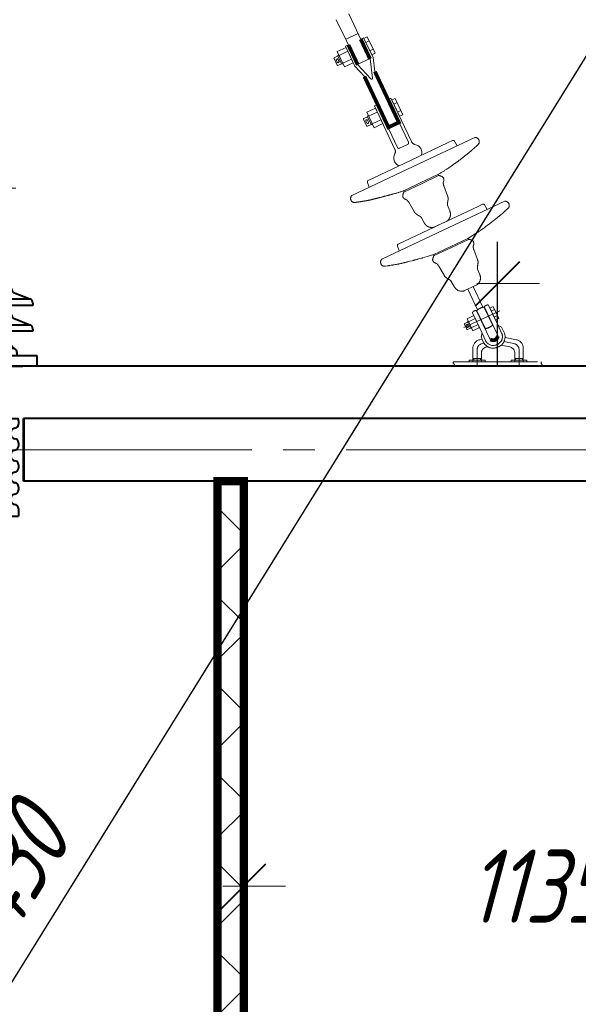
# Model space of a CAD drawing. Header units: millimetres. Extents: x 0 to 594, y 0 to 420.
# Tile 46 of 50: x 163 to 190, y 347 to 394. Entities that reach past the tile are written whole.
import ezdxf

# ---------------------------------------------------------------- set-up
doc = ezdxf.new("R2010")
doc.units = ezdxf.units.MM
for name, pattern in [('K5LT_AXLED', [17.302989, 12.802989, -1.5, 1.5, -1.5]), ('K5LT_BASIC', [0]), ('K5LT_DASHED', [6, 4, -2]), ('K5LT_THIN', [0])]:
    doc.linetypes.add(name, pattern=pattern)
doc.styles.add('KDIMTEXTSTYLE', font='GOST_AU.SHX', dxfattribs={"width": 0.96, "oblique": 15, "height": 5})
doc.dimstyles.new('KDIMSTYLE (0.03)', dxfattribs={"dimtxt": 5, "dimasz": 1, "dimexe": 2, "dimexo": 0, "dimgap": 1, "dimtad": 1, "dimlfac": 40, "dimtxsty": 'KDIMTEXTSTYLE', "dimsah": 1, "dimcen": 0, "dimdle": 1, "dimadec": 0, "dimazin": 0, "dimtfac": 0.667, "dimtmove": 0, "dimatfit": 3, "dimfxl": 1, "dimtvp": 1, "dimtfill": 1, "dimtolj": 1, "dimtzin": 0, "dimarcsym": 0})

# ---------------------------------------------------------------- blocks, each defined once
blk = doc.blocks.new('KDIMARROW_01')
blk.add_hatch(color=0).paths.add_polyline_path([(0, 0), (-5, 0.658), (-4.5, 0), (-5, -0.658)])
at = {"color": 0, "linetype": 'K5LT_THIN', "lineweight": 18}
for p, q in [((-4.5, 0), (-5, 0.658)), ((-5, 0.658), (0, 0)), ((0, 0), (-5, -0.658)), ((-5, -0.658), (-4.5, 0)), ((0, 0), (-1, 0))]:
    blk.add_line(p, q, dxfattribs=at)
blk = doc.blocks.new('KDIMARROW_03')
at = {"color": 0, "linetype": 'K5LT_BASIC', "lineweight": 40}
blk.add_line((-1.061, -1.061), (1.061, 1.061), dxfattribs=at)
at = {"color": 0, "linetype": 'K5LT_THIN', "lineweight": 18}
for q in [(-1, 0), (2, 0)]:
    blk.add_line((0, 0), q, dxfattribs=at)
blk = doc.blocks.new('U305')
at = {"color": 5, "linetype": 'K5LT_BASIC', "lineweight": 40, "true_color": 0x0000ff}
for p, q in [((162.05, 384.597), (159.55, 384.597)), ((159.55, 381.522), (159.55, 384.597)), ((162.05, 381.522), (162.05, 384.597)), ((159.142, 381.385), (158.987, 381.006)), ((162.458, 381.385), (159.142, 381.385)), ((162.253, 381.522), (159.347, 381.522)), ((159.55, 381.522), (162.05, 381.522)), ((162.458, 381.385), (162.612, 381.006)), ((158.905, 380.906), (158.126, 380.595)), ((162.695, 380.906), (163.473, 380.595)), ((158.126, 380.595), (163.473, 380.595)), ((157.987, 380.39), (157.987, 380.284)), ((163.612, 380.284), (157.987, 380.284)), ((159.142, 380.147), (158.987, 379.768)), ((162.458, 380.147), (159.142, 380.147)), ((162.253, 380.284), (159.347, 380.284)), ((162.253, 380.284), (159.347, 380.284)), ((162.458, 380.147), (162.612, 379.768)), ((163.612, 380.39), (163.612, 380.284)), ((158.905, 379.668), (158.126, 379.357)), ((162.695, 379.668), (163.473, 379.357)), ((157.987, 379.151), (157.987, 379.046)), ((163.612, 379.046), (157.987, 379.046)), ((158.126, 379.357), (163.473, 379.357)), ((162.253, 379.046), (159.347, 379.046)), ((163.612, 379.151), (163.612, 379.046)), ((159.257, 378.643), (158.883, 378.232)), ((159.412, 378.908), (159.257, 378.643)), ((162.188, 378.908), (162.343, 378.643)), ((162.343, 378.643), (162.717, 378.232)), ((162.717, 378.232), (158.883, 378.232)), ((157.8, 377.886), (163.8, 377.886)), ((157.8, 377.386), (157.8, 377.886)), ((158.747, 378.026), (158.747, 377.895)), ((162.853, 378.026), (162.853, 377.895)), ((163.8, 377.886), (163.8, 377.386)), ((163.8, 377.386), (157.8, 377.386)), ((158.46, 377.386), (163.14, 377.386)), ((158.662, 374.767), (158.662, 374.617)), ((158.701, 374.886), (162.898, 374.886)), ((162.937, 374.767), (162.937, 374.617)), ((163.174, 371.886), (163.174, 374.887)), ((163.174, 371.886), (163.174, 374.887)), ((163.174, 371.886), (163.174, 374.887)), ((163.174, 371.886), (163.174, 374.887)), ((163.174, 371.886), (163.174, 374.887)), ((163.178, 374.887), (163.178, 372.138)), ((159.172, 374.417), (162.427, 374.417)), ((159.037, 374.217), (159.037, 374.117)), ((162.427, 373.917), (159.172, 373.917)), ((162.562, 374.217), (162.562, 374.117)), ((158.662, 373.717), (158.662, 373.567)), ((159.172, 373.367), (162.427, 373.367)), ((162.937, 373.717), (162.937, 373.567)), ((159.037, 373.167), (159.037, 373.067)), ((162.562, 373.167), (162.562, 373.067)), ((158.662, 372.667), (158.662, 372.517)), ((162.427, 372.867), (159.172, 372.867)), ((162.937, 372.667), (162.937, 372.517)), ((159.037, 372.117), (159.037, 372.017)), ((159.172, 372.317), (162.427, 372.317)), ((162.562, 372.117), (162.562, 372.017)), ((163.178, 372.138), (163.178, 371.888)), ((158.662, 371.617), (158.662, 371.467)), ((162.427, 371.817), (159.172, 371.817)), ((162.937, 371.617), (162.937, 371.467)), ((159.037, 371.067), (159.037, 370.967)), ((159.172, 371.267), (162.427, 371.267)), ((162.562, 371.067), (162.562, 370.967)), ((158.662, 370.567), (158.662, 370.211)), ((162.427, 370.767), (159.172, 370.767)), ((162.937, 370.567), (162.937, 370.211)), ((158.662, 370.211), (162.937, 370.211)), ((159.347, 370.211), (162.253, 370.211)), ((159.55, 367.136), (162.05, 367.136))]:
    blk.add_line(p, q, dxfattribs=at)
for centre, radius, start, end in [((159.347, 381.301), 0.221, 90, 157.7479), ((162.253, 381.301), 0.221, 22.2521, 90), ((158.782, 381.09), 0.221, 303.6771, 337.7479), ((162.817, 381.09), 0.221, 202.2521, 236.3229), ((158.208, 380.39), 0.221, 111.7629, 180), ((163.391, 380.39), 0.221, 0, 68.2371), ((159.347, 380.063), 0.221, 90, 157.7479), ((162.253, 380.063), 0.221, 22.2521, 90), ((158.782, 379.852), 0.221, 303.6771, 337.7479), ((162.817, 379.852), 0.221, 202.2521, 236.3229), ((158.208, 379.151), 0.221, 111.7629, 180), ((159.616, 378.825), 0.221, 90, 157.7479), ((161.983, 378.825), 0.221, 22.2521, 90), ((163.391, 379.151), 0.221, 0, 68.2371), ((158.968, 378.026), 0.221, 111.7629, 180), ((162.632, 378.026), 0.221, 0, 68.2371), ((158.862, 374.767), 0.2, 143.5243, 180), ((162.737, 374.767), 0.2, 0, 36.4757), ((158.862, 374.617), 0.2, 180, 270), ((158.834, 374.215), 0.203, 0.3957, 81.9762), ((162.766, 374.215), 0.203, 98.0238, 179.6043), ((162.737, 374.617), 0.2, 270, 0), ((158.862, 373.717), 0.2, 90, 180), ((158.834, 374.118), 0.203, 278.0238, 359.6043), ((162.766, 374.118), 0.203, 180.3957, 261.9762), ((162.737, 373.717), 0.2, 0, 90), ((158.862, 373.567), 0.2, 180, 270), ((158.834, 373.165), 0.203, 0.3957, 81.9762), ((162.766, 373.165), 0.203, 98.0238, 179.6043), ((162.737, 373.567), 0.2, 270, 0), ((158.834, 373.068), 0.203, 278.0238, 359.6043), ((162.766, 373.068), 0.203, 180.3957, 261.9762), ((158.862, 372.667), 0.2, 90, 180), ((158.862, 372.517), 0.2, 180, 270), ((162.737, 372.667), 0.2, 0, 90), ((162.737, 372.517), 0.2, 270, 0), ((158.834, 372.115), 0.203, 0.3957, 81.9762), ((158.834, 372.018), 0.203, 278.0238, 359.6043), ((162.766, 372.115), 0.203, 98.0238, 179.6043), ((162.766, 372.018), 0.203, 180.3957, 261.9762), ((158.862, 371.617), 0.2, 90, 180), ((158.862, 371.467), 0.2, 180, 270), ((162.737, 371.617), 0.2, 0, 90), ((162.737, 371.467), 0.2, 270, 0), ((158.834, 371.065), 0.203, 0.3957, 81.9762), ((162.766, 371.065), 0.203, 98.0238, 179.6043), ((158.862, 370.567), 0.2, 90, 180), ((158.834, 370.968), 0.203, 278.0238, 359.6043), ((162.766, 370.968), 0.203, 180.3957, 261.9762), ((162.737, 370.567), 0.2, 0, 90)]:
    blk.add_arc(centre, radius, start, end, dxfattribs=at)
blk = doc.blocks.new('U328')
at = {"color": 7, "linetype": 'K5LT_DASHED', "lineweight": 18}
for p, q in [((186.144, 385.259), (183.207, 383.874)), ((185.086, 385.11), (184.877, 385.012)), ((184.877, 385.012), (183.072, 384.161)), ((185.184, 385.078), (185.308, 384.864)), ((185.956, 384.611), (185.979, 384.631)), ((185.979, 384.631), (186.013, 384.661)), ((186.013, 384.661), (186.024, 384.671)), ((186.024, 384.671), (186.027, 384.673)), ((186.027, 384.673), (186.033, 384.678)), ((186.033, 384.678), (186.045, 384.689)), ((186.045, 384.689), (186.064, 384.706)), ((186.064, 384.706), (186.097, 384.734)), ((186.097, 384.734), (186.156, 384.785)), ((186.156, 384.785), (186.163, 384.791)), ((186.163, 384.791), (186.166, 384.793)), ((186.166, 384.793), (186.171, 384.798)), ((186.171, 384.798), (186.178, 384.804)), ((186.178, 384.804), (186.192, 384.816)), ((186.192, 384.816), (186.217, 384.839)), ((186.217, 384.839), (186.275, 384.895)), ((186.275, 384.895), (186.322, 384.94)), ((181.058, 383.211), (183.072, 384.161)), ((185.308, 384.097), (185.413, 384.176)), ((185.413, 384.176), (185.501, 384.243)), ((185.501, 384.243), (185.506, 384.247)), ((185.506, 384.247), (185.516, 384.255)), ((185.516, 384.255), (185.535, 384.27)), ((185.535, 384.27), (185.575, 384.301)), ((185.575, 384.301), (185.656, 384.365)), ((185.656, 384.365), (185.69, 384.392)), ((185.69, 384.392), (185.694, 384.395)), ((185.694, 384.395), (185.701, 384.401)), ((185.701, 384.401), (185.716, 384.412)), ((185.716, 384.412), (185.733, 384.425)), ((185.733, 384.425), (185.744, 384.434)), ((185.744, 384.434), (185.754, 384.443)), ((185.754, 384.443), (185.768, 384.453)), ((185.768, 384.453), (185.786, 384.468)), ((185.786, 384.468), (185.811, 384.489)), ((185.811, 384.489), (185.849, 384.52)), ((185.849, 384.52), (185.856, 384.526)), ((185.856, 384.526), (185.86, 384.529)), ((185.86, 384.529), (185.866, 384.535)), ((185.866, 384.535), (185.88, 384.546)), ((185.88, 384.546), (185.901, 384.564)), ((185.901, 384.564), (185.913, 384.574)), ((185.913, 384.574), (185.922, 384.581)), ((185.922, 384.581), (185.93, 384.589)), ((185.93, 384.589), (185.941, 384.598)), ((185.941, 384.598), (185.956, 384.611)), ((180.27, 382.489), (183.207, 383.874)), ((184.385, 383.485), (184.736, 383.702)), ((184.736, 383.702), (184.865, 383.786)), ((184.865, 383.786), (184.873, 383.792)), ((184.873, 383.792), (184.889, 383.802)), ((184.889, 383.802), (184.92, 383.824)), ((184.92, 383.824), (184.982, 383.866)), ((184.982, 383.866), (185.039, 383.905)), ((185.039, 383.905), (185.075, 383.929)), ((185.075, 383.929), (185.106, 383.951)), ((185.106, 383.951), (185.141, 383.976)), ((185.141, 383.976), (185.189, 384.01)), ((185.189, 384.01), (185.212, 384.027)), ((185.212, 384.027), (185.219, 384.032)), ((185.219, 384.032), (185.231, 384.041)), ((185.231, 384.041), (185.257, 384.06)), ((185.257, 384.06), (185.308, 384.097)), ((184.383, 383.484), (183.571, 383.102)), ((184.408, 383.435), (183.595, 383.051)), ((184.409, 383.435), (184.408, 383.435)), ((184.41, 383.435), (184.409, 383.435)), ((184.412, 383.436), (184.41, 383.435)), ((184.416, 383.436), (184.412, 383.436)), ((184.425, 383.437), (184.416, 383.436)), ((184.434, 383.438), (184.425, 383.437)), ((184.438, 383.438), (184.434, 383.438)), ((184.44, 383.438), (184.438, 383.438)), ((184.441, 383.438), (184.44, 383.438)), ((184.458, 383.437), (184.441, 383.438)), ((184.475, 383.433), (184.458, 383.437)), ((184.486, 383.429), (184.475, 383.433)), ((184.493, 383.426), (184.486, 383.429)), ((184.498, 383.424), (184.493, 383.426)), ((184.501, 383.423), (184.498, 383.424)), ((184.504, 383.422), (184.501, 383.423)), ((184.506, 383.421), (184.504, 383.422)), ((184.509, 383.42), (184.506, 383.421)), ((184.511, 383.419), (184.509, 383.42)), ((184.517, 383.417), (184.511, 383.419)), ((184.523, 383.414), (184.517, 383.417)), ((184.529, 383.412), (184.523, 383.414)), ((184.536, 383.409), (184.529, 383.412)), ((184.546, 383.405), (184.536, 383.409)), ((184.566, 383.397), (184.546, 383.405)), ((184.577, 383.391), (184.566, 383.397)), ((184.582, 383.389), (184.577, 383.391)), ((184.585, 383.387), (184.582, 383.389)), ((184.586, 383.387), (184.585, 383.387)), ((184.59, 383.385), (184.586, 383.387)), ((184.608, 383.373), (184.59, 383.385)), ((184.624, 383.361), (184.608, 383.373)), ((184.631, 383.353), (184.624, 383.361)), ((184.634, 383.349), (184.631, 383.353)), ((184.636, 383.347), (184.634, 383.349)), ((184.637, 383.346), (184.636, 383.347)), ((184.645, 383.333), (184.637, 383.346)), ((184.65, 383.32), (184.645, 383.333)), ((184.653, 383.312), (184.65, 383.32)), ((184.655, 383.306), (184.653, 383.312)), ((184.656, 383.302), (184.655, 383.306)), ((184.657, 383.299), (184.656, 383.302)), ((184.658, 383.296), (184.657, 383.299)), ((184.659, 383.295), (184.658, 383.296)), ((184.659, 383.292), (184.659, 383.295)), ((184.66, 383.29), (184.659, 383.292)), ((184.66, 383.289), (184.66, 383.29)), ((184.661, 383.288), (184.66, 383.289)), ((184.661, 383.286), (184.661, 383.288)), ((184.662, 383.284), (184.661, 383.286)), ((184.662, 383.282), (184.662, 383.284)), ((184.663, 383.279), (184.662, 383.282)), ((184.665, 383.274), (184.663, 383.279)), ((184.668, 383.264), (184.665, 383.274)), ((184.669, 383.258), (184.668, 383.264)), ((184.67, 383.255), (184.669, 383.258)), ((184.67, 383.253), (184.67, 383.255)), ((184.67, 383.252), (184.67, 383.253)), ((184.672, 383.236), (184.67, 383.252)), ((184.67, 383.213), (184.671, 383.221)), ((184.671, 383.221), (184.672, 383.236)), ((181.021, 383.115), (181.107, 382.883)), ((182.758, 382.718), (183.571, 383.102)), ((182.782, 382.668), (183.595, 383.051)), ((184.641, 383.108), (184.642, 383.109)), ((184.641, 383.076), (184.641, 383.108)), ((184.643, 383.05), (184.641, 383.076)), ((184.642, 383.112), (184.643, 383.117)), ((184.642, 383.109), (184.642, 383.112)), ((184.643, 383.117), (184.645, 383.128)), ((184.644, 383.037), (184.643, 383.05)), ((184.645, 383.031), (184.644, 383.037)), ((184.645, 383.128), (184.65, 383.15)), ((184.646, 383.028), (184.645, 383.031)), ((184.646, 383.026), (184.646, 383.028)), ((184.65, 383.007), (184.646, 383.026)), ((184.65, 383.15), (184.654, 383.163)), ((184.655, 382.987), (184.65, 383.007)), ((184.654, 383.163), (184.655, 383.164)), ((184.655, 383.166), (184.657, 383.17)), ((184.655, 383.164), (184.655, 383.166)), ((184.658, 382.975), (184.655, 382.987)), ((184.657, 383.17), (184.658, 383.173)), ((184.658, 383.173), (184.659, 383.175)), ((184.664, 382.951), (184.658, 382.975)), ((184.659, 383.177), (184.66, 383.178)), ((184.659, 383.175), (184.659, 383.177)), ((184.66, 383.178), (184.661, 383.18)), ((184.661, 383.18), (184.662, 383.183)), ((184.662, 383.183), (184.663, 383.187)), ((184.663, 383.187), (184.665, 383.193)), ((184.844, 382.471), (184.664, 382.951)), ((184.665, 383.193), (184.668, 383.202)), ((184.668, 383.202), (184.669, 383.207)), ((184.669, 383.208), (184.67, 383.21)), ((184.669, 383.207), (184.669, 383.208)), ((184.67, 383.21), (184.67, 383.213)), ((181.165, 382.279), (181.124, 382.27)), ((181.199, 382.287), (181.165, 382.279)), ((181.217, 382.291), (181.199, 382.287)), ((181.226, 382.293), (181.217, 382.291)), ((181.231, 382.294), (181.226, 382.293)), ((181.26, 382.301), (181.231, 382.294)), ((181.297, 382.31), (181.26, 382.301)), ((181.323, 382.316), (181.297, 382.31)), ((181.34, 382.32), (181.323, 382.316)), ((181.352, 382.323), (181.34, 382.32)), ((181.361, 382.326), (181.352, 382.323)), ((181.369, 382.328), (181.361, 382.326)), ((181.38, 382.33), (181.369, 382.328)), ((181.399, 382.335), (181.38, 382.33)), ((181.436, 382.344), (181.399, 382.335)), ((181.462, 382.351), (181.436, 382.344)), ((181.475, 382.354), (181.462, 382.351)), ((181.482, 382.356), (181.475, 382.354)), ((181.612, 382.39), (181.482, 382.356)), ((181.721, 382.418), (181.612, 382.39)), ((181.78, 382.434), (181.721, 382.418)), ((181.81, 382.442), (181.78, 382.434)), ((181.824, 382.446), (181.81, 382.442)), ((181.831, 382.448), (181.824, 382.446)), ((181.85, 382.452), (181.831, 382.448)), ((181.894, 382.464), (181.85, 382.452)), ((181.924, 382.472), (181.894, 382.464)), ((181.944, 382.477), (181.924, 382.472)), ((181.957, 382.481), (181.944, 382.477)), ((181.966, 382.483), (181.957, 382.481)), ((181.973, 382.485), (181.966, 382.483)), ((181.982, 382.487), (181.973, 382.485)), ((181.998, 382.492), (181.982, 382.487)), ((182.029, 382.5), (181.998, 382.492)), ((182.092, 382.517), (182.029, 382.5)), ((182.162, 382.536), (182.092, 382.517)), ((182.198, 382.545), (182.162, 382.536)), ((182.215, 382.55), (182.198, 382.545)), ((182.225, 382.553), (182.215, 382.55)), ((182.441, 382.614), (182.225, 382.553)), ((182.758, 382.718), (182.441, 382.614)), ((182.702, 382.475), (182.705, 382.496)), ((182.702, 382.454), (182.702, 382.475)), ((182.703, 382.444), (182.702, 382.454)), ((182.704, 382.439), (182.703, 382.444)), ((182.705, 382.437), (182.704, 382.439)), ((182.705, 382.496), (182.706, 382.5)), ((182.705, 382.435), (182.705, 382.437)), ((182.71, 382.421), (182.705, 382.435)), ((182.706, 382.501), (182.707, 382.504)), ((182.706, 382.5), (182.706, 382.501)), ((182.707, 382.504), (182.708, 382.51)), ((182.708, 382.51), (182.711, 382.522)), ((182.716, 382.409), (182.71, 382.421)), ((182.711, 382.522), (182.717, 382.543)), ((182.721, 382.401), (182.716, 382.409)), ((182.717, 382.543), (182.721, 382.553)), ((182.721, 382.553), (182.723, 382.56)), ((182.724, 382.395), (182.721, 382.401)), ((182.723, 382.56), (182.725, 382.566)), ((182.727, 382.392), (182.724, 382.395)), ((182.725, 382.566), (182.727, 382.572)), ((182.727, 382.572), (182.729, 382.579)), ((182.728, 382.39), (182.727, 382.392)), ((182.73, 382.387), (182.728, 382.39)), ((182.729, 382.58), (182.73, 382.583)), ((182.729, 382.579), (182.729, 382.58)), ((182.73, 382.583), (182.731, 382.586)), ((182.731, 382.386), (182.73, 382.387)), ((182.731, 382.586), (182.732, 382.589)), ((182.732, 382.383), (182.731, 382.386)), ((182.732, 382.589), (182.733, 382.592)), ((182.734, 382.381), (182.732, 382.383)), ((182.733, 382.592), (182.735, 382.597)), ((182.734, 382.38), (182.734, 382.381)), ((182.734, 382.381), (182.734, 382.381)), ((182.736, 382.378), (182.734, 382.38)), ((182.735, 382.597), (182.737, 382.605)), ((182.737, 382.376), (182.736, 382.378)), ((182.737, 382.605), (182.741, 382.615)), ((182.738, 382.375), (182.737, 382.376)), ((182.74, 382.372), (182.738, 382.375)), ((182.743, 382.368), (182.74, 382.372)), ((182.741, 382.615), (182.749, 382.631)), ((182.748, 382.359), (182.743, 382.368)), ((182.752, 382.354), (182.748, 382.359)), ((182.749, 382.631), (182.758, 382.645)), ((182.755, 382.351), (182.752, 382.354)), ((182.756, 382.35), (182.755, 382.351)), ((182.756, 382.349), (182.756, 382.35)), ((182.768, 382.338), (182.756, 382.349)), ((182.758, 382.645), (182.759, 382.646)), ((182.759, 382.646), (182.76, 382.647)), ((182.76, 382.647), (182.763, 382.651)), ((182.763, 382.651), (182.769, 382.657)), ((182.78, 382.329), (182.768, 382.338)), ((182.769, 382.657), (182.776, 382.663)), ((182.776, 382.663), (182.779, 382.665)), ((182.779, 382.665), (182.781, 382.667)), ((182.786, 382.325), (182.78, 382.329)), ((182.781, 382.667), (182.781, 382.668)), ((182.781, 382.668), (182.782, 382.668)), ((182.789, 382.323), (182.786, 382.325)), ((182.791, 382.322), (182.789, 382.323)), ((182.792, 382.322), (182.791, 382.322)), ((182.797, 382.319), (182.792, 382.322)), ((182.805, 382.316), (182.797, 382.319)), ((182.811, 382.313), (182.805, 382.316)), ((182.815, 382.312), (182.811, 382.313)), ((182.818, 382.311), (182.815, 382.312)), ((182.82, 382.31), (182.818, 382.311)), ((182.821, 382.31), (182.82, 382.31)), ((182.823, 382.309), (182.821, 382.31)), ((182.825, 382.309), (182.823, 382.309)), ((182.828, 382.308), (182.825, 382.309)), ((182.832, 382.306), (182.828, 382.308)), ((182.834, 382.306), (182.832, 382.306)), ((182.835, 382.305), (182.834, 382.306)), ((182.848, 382.3), (182.835, 382.305)), ((182.868, 382.291), (182.848, 382.3)), ((182.878, 382.285), (182.868, 382.291)), ((182.882, 382.282), (182.878, 382.285)), ((182.885, 382.281), (182.882, 382.282)), ((182.886, 382.28), (182.885, 382.281)), ((182.911, 382.26), (182.886, 382.28)), ((184.845, 382.468), (184.844, 382.471)), ((184.847, 382.463), (184.845, 382.468)), ((184.85, 382.454), (184.847, 382.463)), ((184.856, 382.435), (184.85, 382.454)), ((184.862, 382.412), (184.856, 382.435)), ((184.865, 382.4), (184.862, 382.412)), ((184.866, 382.394), (184.865, 382.4)), ((184.865, 382.254), (184.866, 382.28)), ((184.866, 382.391), (184.866, 382.394)), ((184.866, 382.389), (184.866, 382.391)), ((184.868, 382.376), (184.866, 382.389)), ((184.866, 382.28), (184.867, 382.297)), ((184.867, 382.325), (184.868, 382.339)), ((184.867, 382.305), (184.867, 382.325)), ((184.867, 382.297), (184.867, 382.305)), ((184.868, 382.36), (184.868, 382.376)), ((184.868, 382.35), (184.868, 382.36)), ((184.868, 382.343), (184.868, 382.35)), ((184.868, 382.339), (184.868, 382.343)), ((180.446, 382.155), (180.403, 382.149)), ((180.545, 382.169), (180.446, 382.155)), ((180.59, 382.176), (180.545, 382.169)), ((180.612, 382.18), (180.59, 382.176)), ((180.625, 382.182), (180.612, 382.18)), ((180.632, 382.183), (180.625, 382.182)), ((180.636, 382.184), (180.632, 382.183)), ((180.66, 382.188), (180.636, 382.184)), ((180.725, 382.2), (180.66, 382.188)), ((180.759, 382.205), (180.725, 382.2)), ((180.78, 382.209), (180.759, 382.205)), ((180.793, 382.211), (180.78, 382.209)), ((180.801, 382.212), (180.793, 382.211)), ((180.807, 382.213), (180.801, 382.212)), ((180.811, 382.213), (180.807, 382.213)), ((180.813, 382.214), (180.811, 382.213)), ((180.815, 382.214), (180.813, 382.214)), ((180.823, 382.215), (180.815, 382.214)), ((180.845, 382.219), (180.823, 382.215)), ((180.869, 382.223), (180.845, 382.219)), ((180.905, 382.229), (180.869, 382.223)), ((180.97, 382.24), (180.905, 382.229)), ((181.004, 382.246), (180.97, 382.24)), ((181.021, 382.249), (181.004, 382.246)), ((181.029, 382.251), (181.021, 382.249)), ((181.033, 382.251), (181.029, 382.251)), ((181.04, 382.253), (181.033, 382.251)), ((181.064, 382.257), (181.04, 382.253)), ((181.082, 382.261), (181.064, 382.257)), ((181.1, 382.265), (181.082, 382.261)), ((181.124, 382.27), (181.1, 382.265)), ((182.93, 382.242), (182.911, 382.26)), ((182.939, 382.233), (182.93, 382.242)), ((182.943, 382.228), (182.939, 382.233)), ((182.945, 382.225), (182.943, 382.228)), ((182.946, 382.224), (182.945, 382.225)), ((182.958, 382.209), (182.946, 382.224)), ((182.97, 382.193), (182.958, 382.209)), ((182.978, 382.183), (182.97, 382.193)), ((182.992, 382.163), (182.978, 382.183)), ((183.248, 381.719), (182.992, 382.163)), ((184.84, 382.084), (184.841, 382.108)), ((184.841, 382.073), (184.84, 382.084)), ((184.841, 382.108), (184.847, 382.154)), ((184.841, 382.067), (184.841, 382.073)), ((184.842, 382.064), (184.841, 382.067)), ((184.842, 382.063), (184.842, 382.064)), ((184.843, 382.051), (184.842, 382.063)), ((184.845, 382.041), (184.843, 382.051)), ((184.846, 382.034), (184.845, 382.041)), ((184.847, 382.029), (184.846, 382.034)), ((184.847, 382.154), (184.849, 382.164)), ((184.849, 382.02), (184.847, 382.029)), ((184.849, 382.166), (184.85, 382.169)), ((184.849, 382.164), (184.849, 382.166)), ((184.95, 381.76), (184.849, 382.02)), ((184.85, 382.169), (184.851, 382.176)), ((184.851, 382.176), (184.853, 382.182)), ((184.853, 382.182), (184.854, 382.19)), ((184.854, 382.19), (184.856, 382.197)), ((184.856, 382.197), (184.857, 382.203)), ((184.857, 382.203), (184.859, 382.212)), ((184.859, 382.212), (184.861, 382.226)), ((184.861, 382.226), (184.862, 382.229)), ((184.862, 382.231), (184.863, 382.234)), ((184.862, 382.229), (184.862, 382.231)), ((184.863, 382.241), (184.865, 382.254)), ((184.863, 382.234), (184.863, 382.241)), ((183.25, 381.716), (183.248, 381.719)), ((183.253, 381.712), (183.25, 381.716)), ((183.258, 381.703), (183.253, 381.712)), ((183.269, 381.686), (183.258, 381.703)), ((183.283, 381.666), (183.269, 381.686)), ((183.29, 381.657), (183.283, 381.666)), ((183.294, 381.653), (183.29, 381.657)), ((183.296, 381.65), (183.294, 381.653)), ((183.297, 381.649), (183.296, 381.65)), ((183.307, 381.64), (183.297, 381.649)), ((183.318, 381.63), (183.307, 381.64)), ((183.326, 381.623), (183.318, 381.63)), ((183.332, 381.619), (183.326, 381.623)), ((183.335, 381.616), (183.332, 381.619)), ((183.346, 381.608), (183.335, 381.616)), ((183.362, 381.595), (183.346, 381.608)), ((183.369, 381.59), (183.362, 381.595)), ((183.381, 381.58), (183.369, 381.59)), ((183.403, 381.565), (183.381, 381.58)), ((183.414, 381.557), (183.403, 381.565)), ((183.419, 381.554), (183.414, 381.557)), ((183.422, 381.552), (183.419, 381.554)), ((183.423, 381.551), (183.422, 381.552)), ((183.427, 381.549), (183.423, 381.551)), ((183.439, 381.542), (183.427, 381.549)), ((183.447, 381.538), (183.439, 381.542)), ((183.452, 381.535), (183.447, 381.538)), ((183.459, 381.532), (183.452, 381.535)), ((183.466, 381.528), (183.459, 381.532)), ((183.471, 381.525), (183.466, 381.528)), ((183.477, 381.522), (183.471, 381.525)), ((183.48, 381.52), (183.477, 381.522)), ((183.482, 381.52), (183.48, 381.52)), ((183.491, 381.515), (183.482, 381.52)), ((183.531, 381.49), (183.491, 381.515)), ((183.549, 381.475), (183.531, 381.49)), ((183.558, 381.468), (183.549, 381.475)), ((183.562, 381.464), (183.558, 381.468)), ((183.564, 381.462), (183.562, 381.464)), ((183.565, 381.461), (183.564, 381.462)), ((183.573, 381.452), (183.565, 381.461)), ((183.58, 381.444), (183.573, 381.452)), ((183.585, 381.439), (183.58, 381.444)), ((183.588, 381.435), (183.585, 381.439)), ((183.593, 381.428), (183.588, 381.435)), ((183.73, 381.184), (183.593, 381.428)), ((184.868, 381.307), (184.893, 381.336)), ((184.893, 381.336), (184.894, 381.338)), ((184.894, 381.338), (184.896, 381.341)), ((184.896, 381.341), (184.9, 381.347)), ((184.9, 381.347), (184.909, 381.359)), ((184.909, 381.359), (184.925, 381.384)), ((184.925, 381.384), (184.947, 381.424)), ((184.947, 381.424), (184.948, 381.426)), ((184.948, 381.426), (184.949, 381.429)), ((184.949, 381.429), (184.952, 381.435)), ((184.955, 381.746), (184.95, 381.76)), ((184.952, 381.435), (184.958, 381.447)), ((184.958, 381.736), (184.955, 381.746)), ((184.96, 381.73), (184.958, 381.736)), ((184.958, 381.447), (184.967, 381.467)), ((184.961, 381.728), (184.96, 381.73)), ((184.961, 381.726), (184.961, 381.728)), ((184.965, 381.715), (184.961, 381.726)), ((184.973, 381.686), (184.965, 381.715)), ((184.967, 381.467), (184.972, 381.485)), ((184.972, 381.485), (184.973, 381.486)), ((184.98, 381.659), (184.973, 381.686)), ((184.973, 381.489), (184.975, 381.494)), ((184.973, 381.486), (184.973, 381.489)), ((184.975, 381.494), (184.977, 381.505)), ((184.977, 381.505), (184.98, 381.526)), ((184.982, 381.645), (184.98, 381.659)), ((184.98, 381.526), (184.982, 381.545)), ((184.983, 381.638), (184.982, 381.645)), ((184.982, 381.545), (184.983, 381.553)), ((184.984, 381.634), (184.983, 381.638)), ((184.983, 381.558), (184.984, 381.564)), ((184.983, 381.555), (184.983, 381.558)), ((184.983, 381.553), (184.983, 381.555)), ((184.984, 381.632), (184.984, 381.634)), ((184.984, 381.626), (184.984, 381.632)), ((184.985, 381.596), (184.984, 381.626)), ((184.984, 381.576), (184.985, 381.596)), ((184.984, 381.564), (184.984, 381.576)), ((183.737, 381.172), (183.73, 381.184)), ((183.743, 381.163), (183.737, 381.172)), ((183.746, 381.158), (183.743, 381.163)), ((183.748, 381.156), (183.746, 381.158)), ((183.748, 381.154), (183.748, 381.156)), ((183.755, 381.145), (183.748, 381.154)), ((183.772, 381.12), (183.755, 381.145)), ((183.789, 381.097), (183.772, 381.12)), ((183.798, 381.086), (183.789, 381.097)), ((183.803, 381.081), (183.798, 381.086)), ((183.805, 381.078), (183.803, 381.081)), ((183.807, 381.077), (183.805, 381.078)), ((183.811, 381.072), (183.807, 381.077)), ((183.834, 381.053), (183.811, 381.072)), ((183.85, 381.041), (183.834, 381.053)), ((183.859, 381.034), (183.85, 381.041)), ((183.864, 381.03), (183.859, 381.034)), ((183.867, 381.029), (183.864, 381.03)), ((183.868, 381.028), (183.867, 381.029)), ((183.875, 381.023), (183.868, 381.028)), ((183.891, 381.013), (183.875, 381.023)), ((183.909, 381.001), (183.891, 381.013)), ((183.919, 380.996), (183.909, 381.001)), ((183.924, 380.994), (183.919, 380.996)), ((183.926, 380.993), (183.924, 380.994)), ((183.928, 380.992), (183.926, 380.993)), ((183.945, 380.986), (183.928, 380.992)), ((183.965, 380.979), (183.945, 380.986)), ((183.979, 380.976), (183.965, 380.979)), ((183.986, 380.974), (183.979, 380.976)), ((183.989, 380.974), (183.986, 380.974)), ((183.991, 380.973), (183.989, 380.974)), ((184.036, 380.965), (183.991, 380.973)), ((184.065, 380.961), (184.036, 380.965)), ((184.08, 380.96), (184.065, 380.961)), ((184.088, 380.959), (184.08, 380.96)), ((184.091, 380.959), (184.088, 380.959)), ((184.093, 380.959), (184.091, 380.959)), ((184.131, 380.96), (184.093, 380.959)), ((184.153, 380.963), (184.131, 380.96)), ((184.164, 380.965), (184.153, 380.963)), ((184.17, 380.966), (184.164, 380.965)), ((184.172, 380.967), (184.17, 380.966)), ((184.174, 380.967), (184.172, 380.967)), ((184.188, 380.971), (184.174, 380.967)), ((184.201, 380.976), (184.188, 380.971)), ((184.21, 380.98), (184.201, 380.976)), ((184.216, 380.983), (184.21, 380.98)), ((184.22, 380.984), (184.216, 380.983)), ((184.227, 380.987), (184.22, 380.984)), ((184.227, 380.987), (184.37, 381.055)), ((184.786, 381.251), (184.37, 381.055)), ((184.786, 381.251), (184.793, 381.254)), ((184.793, 381.254), (184.796, 381.256)), ((184.796, 381.256), (184.802, 381.259)), ((184.802, 381.259), (184.811, 381.264)), ((184.811, 381.264), (184.823, 381.271)), ((184.823, 381.271), (184.835, 381.279)), ((184.835, 381.279), (184.837, 381.28)), ((184.837, 381.28), (184.839, 381.281)), ((184.839, 381.281), (184.843, 381.285)), ((184.843, 381.285), (184.852, 381.292)), ((184.852, 381.292), (184.868, 381.307))]:
    blk.add_line(p, q, dxfattribs=at)
for centre, radius, start, end in [((185.116, 385.037), 0.0794, 31.2106, 112.2703), ((186.158, 385.057), 0.202, 324.4378, 93.9581), ((184.38, 383.451), 0.0344, 332.4737, 81.3933), ((181.096, 383.141), 0.0794, 118.2254, 199.2851), ((180.417, 382.35), 0.202, 136.5376, 266.0579), ((182.788, 382.7), 0.0344, 149.1024, 258.022)]:
    blk.add_arc(centre, radius, start, end, dxfattribs=at)

msp = doc.modelspace()

# ---------------------------------------------------------------- hatches: boundary and pattern name
h = msp.add_hatch()
h.set_pattern_fill('Неметалл', style=0, pattern_type=0)
h.set_pattern_definition([(45, (0, 0), (-2.12132, 2.12132), []), (135, (0, 0), (-2.12132, -2.12132), [])])
h.paths.add_polyline_path([(97.5557, 299.51076), (172.4307, 299.51076), (173.6807, 299.51076), (173.6807, 300.76076), (173.6807, 371.88576), (172.4307, 371.88576), (172.4307, 300.76076), (97.5557, 300.76076)])

# ---------------------------------------------------------------- linework, layer by layer
at = {"color": 7, "linetype": 'K5LT_DASHED', "lineweight": 18}
for p, q in [((178.70435, 394.2099), (179.17704, 393.19065)), ((178.58913, 392.9134), (178.10339, 393.92649)), ((178.55274, 392.99057), (179.14064, 393.26782)), ((179.17704, 393.19065), (179.70507, 392.07094)), ((179.42237, 393.03257), (179.58065, 393.10722)), ((179.95021, 392.32375), (179.58065, 393.10722)), ((178.5396, 392.65617), (178.67936, 392.72207)), ((178.9874, 391.7066), (178.5396, 392.65617)), ((179.11717, 391.79369), (178.58913, 392.9134)), ((179.40702, 393.06523), (179.26726, 392.99932)), ((179.85482, 392.11566), (179.40702, 393.06523)), ((179.79193, 392.24911), (179.42237, 393.03257)), ((179.51479, 392.83679), (179.67308, 392.91143)), ((178.18145, 392.19325), (178.00742, 392.11118)), ((178.56633, 392.5995), (178.15089, 392.40359)), ((178.15089, 392.40359), (178.49771, 391.66815)), ((178.18145, 392.19325), (178.2184, 392.26043)), ((178.18145, 392.19325), (178.35487, 391.82554)), ((178.23759, 392.21973), (178.65303, 392.41564)), ((178.91315, 391.86407), (178.56633, 392.5995)), ((179.69959, 392.44494), (179.85787, 392.51958)), ((179.95021, 392.32375), (179.79193, 392.24911)), ((178.13952, 391.7583), (177.99259, 392.06987)), ((178.10515, 391.98399), (178.14486, 391.89978)), ((178.35487, 391.82554), (178.18083, 391.74346)), ((178.18936, 392.0237), (178.22907, 391.93949)), ((178.35487, 391.82554), (178.4302, 391.81131)), ((178.41101, 391.85201), (178.82644, 392.04792)), ((178.49771, 391.66815), (178.91315, 391.86407)), ((179.44717, 391.21115), (178.9874, 391.7066)), ((179.70507, 392.07094), (179.11717, 391.79369)), ((179.75354, 391.0975), (179.12716, 391.77251)), ((179.83742, 391.13706), (179.71506, 392.04976)), ((179.94463, 391.44574), (179.85482, 392.11566)), ((180.05629, 389.87006), (179.92062, 389.80608)), ((179.92062, 389.80608), (180.89807, 387.73338)), ((180.05629, 389.87006), (181.02086, 387.82467)), ((180.57636, 390.11532), (180.71203, 390.1793)), ((180.57636, 390.11532), (181.54093, 388.06993)), ((180.71203, 390.1793), (181.68949, 388.1066)), ((180.75114, 390.09616), (180.90943, 390.17081)), ((181.1207, 389.3127), (180.75114, 390.09616)), ((180.84357, 389.90038), (181.00185, 389.97502)), ((181.27898, 389.38734), (180.90943, 390.17081)), ((179.97114, 389.69895), (179.5557, 389.50304)), ((179.5557, 389.50304), (179.90252, 388.7676)), ((179.58627, 389.2927), (179.62321, 389.35988)), ((179.64241, 389.31918), (180.05784, 389.51509)), ((180.31796, 388.96351), (179.97114, 389.69895)), ((181.02836, 389.50852), (181.18664, 389.58317)), ((181.27898, 389.38734), (181.1207, 389.3127)), ((179.54433, 388.85774), (179.3974, 389.16932)), ((179.58627, 389.2927), (179.41223, 389.21063)), ((179.50996, 389.08344), (179.54967, 388.99923)), ((179.75968, 388.92498), (179.58564, 388.84291)), ((179.58627, 389.2927), (179.75968, 388.92498)), ((179.59417, 389.12315), (179.63388, 389.03894)), ((179.75968, 388.92498), (179.83501, 388.91076)), ((179.81582, 388.95146), (180.23126, 389.14737)), ((179.90252, 388.7676), (180.31796, 388.96351)), ((181.50509, 387.97011), (181.12069, 387.78883)), ((183.44588, 388.05494), (181.64102, 387.2038)), ((184.71264, 388.30166), (181.7763, 386.91693)), ((183.65471, 388.15342), (183.44588, 388.05494)), ((183.75275, 388.12108), (183.87669, 387.90745)), ((179.62733, 386.25417), (181.64102, 387.2038)), ((178.83953, 385.53199), (181.7763, 386.91693)), ((182.95185, 386.52743), (182.14044, 386.14478)), ((179.58992, 386.15795), (179.67591, 385.92642)), ((181.32713, 385.76124), (182.14044, 386.14478)), ((181.35083, 385.71099), (182.16413, 386.09453)), ((182.97744, 386.47807), (182.16413, 386.09453)), ((183.41281, 385.51431), (183.23327, 385.99423)), ((181.81749, 384.76198), (181.56141, 385.20581)), ((183.51912, 384.80269), (183.41783, 385.06341)), ((182.29894, 384.22727), (182.1622, 384.47127)), ((183.35491, 384.29408), (182.93921, 384.09804)), ((182.79583, 384.03042), (182.93921, 384.09804)), ((184.37948, 381.05928), (184.84437, 380.07348)), ((184.63995, 381.18211), (185.10484, 380.19632)), ((185.90684, 380.03039), (184.1937, 379.2225)), ((184.60515, 379.92545), (185.05954, 378.96192)), ((185.42684, 378.69366), (184.80214, 380.01835)), ((185.20554, 379.19131), (184.8133, 380.02306)), ((185.16351, 380.18822), (185.55575, 379.35646)), ((185.79894, 378.86914), (185.17424, 380.19383)), ((185.27705, 379.94744), (185.288, 379.95261)), ((185.37123, 380.28673), (185.82562, 379.32319)), ((185.43235, 380.15714), (185.58557, 380.22939)), ((185.70279, 379.58366), (185.43235, 380.15714)), ((185.49996, 380.01377), (185.65318, 380.08602)), ((185.85601, 379.65592), (185.58557, 380.22939)), ((184.36615, 379.47908), (184.23044, 379.41508)), ((184.34232, 379.64309), (184.66626, 379.79586)), ((184.61276, 379.06962), (184.34232, 379.64309)), ((184.36615, 379.47908), (184.39496, 379.53146)), ((184.50137, 379.19235), (184.36615, 379.47908)), ((184.40993, 379.49972), (184.73387, 379.65249)), ((184.66626, 379.79586), (184.9367, 379.22239)), ((184.9159, 379.77713), (184.92684, 379.78229)), ((185.44221, 379.59723), (185.45315, 379.60239)), ((185.63518, 379.72703), (185.7884, 379.79929)), ((185.85601, 379.65592), (185.70279, 379.58366)), ((184.21888, 379.38287), (184.33345, 379.13991)), ((184.33761, 379.25024), (184.30665, 379.3159)), ((184.50137, 379.19235), (184.36566, 379.12835)), ((184.40328, 379.2812), (184.37231, 379.34687)), ((184.50137, 379.19235), (184.56011, 379.18125)), ((184.54515, 379.21299), (184.86909, 379.36576)), ((184.9367, 379.22239), (184.61276, 379.06962)), ((185.08105, 379.42692), (185.092, 379.43208)), ((185.82562, 379.32319), (185.99657, 379.24438)), ((185.99594, 378.96204), (185.82562, 379.32319)), ((186.10538, 379.01365), (185.99657, 379.24438)), ((185.06613, 378.66426), (184.94816, 378.64067)), ((185.05954, 378.96192), (185.0116, 378.77988)), ((185.12041, 378.54915), (185.0116, 378.77988)), ((185.22985, 378.60076), (185.05954, 378.96192)), ((186.10614, 378.55649), (186.58544, 378.46063)), ((186.15721, 378.75024), (186.70506, 378.64067)), ((184.62661, 377.58576), (184.62661, 378.24844)), ((184.82661, 377.38576), (184.82661, 378.16646)), ((185.15661, 378.4784), (185.06778, 378.46063)), ((185.32913, 378.30894), (185.26778, 378.29667)), ((185.96757, 378.38025), (186.38544, 378.29667)), ((186.82661, 377.38576), (186.82661, 378.16646)), ((187.02661, 377.58576), (187.02661, 378.24844)), ((183.70973, 377.58576), (187.90167, 377.58576)), ((185.22661, 377.58576), (184.42661, 377.58576)), ((184.45161, 377.58576), (184.45161, 377.66076)), ((184.45161, 377.66076), (185.20161, 377.66076)), ((185.20161, 377.58576), (184.45161, 377.58576)), ((184.62661, 377.74567), (185.02661, 377.74567)), ((184.66411, 377.74567), (184.66411, 377.66076)), ((184.98911, 377.74567), (184.98911, 377.66076)), ((185.02661, 377.58576), (185.02661, 378.0025)), ((185.20161, 377.66076), (185.20161, 377.58576)), ((187.22661, 377.58576), (186.42661, 377.58576)), ((186.45161, 377.58576), (186.45161, 377.66076)), ((186.45161, 377.66076), (187.20161, 377.66076)), ((187.20161, 377.58576), (186.45161, 377.58576)), ((186.62661, 377.58576), (186.62661, 378.0025)), ((186.62661, 377.74567), (187.02661, 377.74567)), ((186.66411, 377.74567), (186.66411, 377.66076)), ((186.98911, 377.74567), (186.98911, 377.66076)), ((187.20161, 377.66076), (187.20161, 377.58576)), ((183.70973, 377.38576), (187.90167, 377.38576))]:
    msp.add_line(p, q, dxfattribs=at)
at = {"color": 5, "linetype": 'K5LT_BASIC', "lineweight": 40, "true_color": 0x0000ff}
for p, q in [((204.5557, 377.38576), (92.0557, 377.38576)), ((163.17354, 371.88576), (163.17354, 374.88697)), ((202.0557, 374.88576), (163.17354, 374.88576)), ((199.0557, 371.88576), (163.17354, 371.88576))]:
    msp.add_line(p, q, dxfattribs=at)
at = {"color": 30, "linetype": 'K5LT_AXLED', "lineweight": 18, "true_color": 0xff8000}
msp.add_line((92.0557, 373.38576), (213.42207, 373.38576), dxfattribs=at)
at = {"color": 7, "linetype": 'K5LT_DASHED', "const_width": 0.18}
for points in [[(179.71506, 392.04976), (179.26726, 392.99932)], [(178.67936, 392.72207), (179.12716, 391.77251)], [(179.44717, 391.21115), (180.59067, 388.78634), (181.08813, 389.02093), (179.94463, 391.44574)], [(185.45339, 378.65074), (185.56013, 378.61961), (185.6513, 378.62531), (185.66723, 378.63071), (185.73981, 378.68043), (185.79682, 378.767), (185.81713, 378.81722)]]:
    msp.add_lwpolyline(points, dxfattribs=at)
at = {"color": 5, "linetype": 'K5LT_BASIC', "true_color": 0x0000ff, "const_width": 0.4}
msp.add_lwpolyline([(172.4307, 300.76076), (172.4307, 371.88576), (173.6807, 371.88576), (173.6807, 299.51076), (172.4307, 299.51076)], dxfattribs=at)
at = {"color": 7, "linetype": 'K5LT_DASHED', "lineweight": 18}
for centre, radius, start, end in [((178.02066, 392.08311), 0.03103, 115.24786, 205.24786), ((178.14725, 392.00385), 0.04655, 25.24786, 205.24786), ((178.16759, 391.77153), 0.03103, 205.24786, 295.24786), ((178.18696, 391.91964), 0.04655, 205.24786, 25.24786), ((179.78617, 391.13702), 0.05125, 215.272587, 15.223133), ((179.42547, 389.18256), 0.03103, 115.24786, 205.24786), ((179.55206, 389.10329), 0.04655, 25.24786, 205.24786), ((179.5724, 388.87098), 0.03103, 205.24786, 295.24786), ((179.59178, 389.01908), 0.04655, 205.24786, 25.24786), ((181.4731, 388.03794), 0.075, 295.24786, 25.24786), ((181.9156, 388.21323), 0.25, 205.24786, 256.298561), ((183.68481, 388.07992), 0.07943, 31.210581, 112.27034), ((184.72657, 388.10034), 0.2018, 324.437848, 93.958076), ((180.67196, 387.62674), 0.25, 334.197159, 25.24786), ((181.0887, 387.85666), 0.075, 205.24786, 295.24786), ((182.94859, 386.49427), 0.03444, 332.473673, 81.393313), ((179.66489, 386.18418), 0.07943, 118.22538, 199.285139), ((181.35668, 385.74355), 0.03444, 149.102407, 258.022047), ((178.98601, 385.39318), 0.2018, 136.537644, 266.057872), ((184.24076, 379.3932), 0.0242, 115.24786, 205.24786), ((184.33948, 379.33139), 0.0363, 25.24786, 205.24786), ((184.35534, 379.15024), 0.0242, 205.24786, 295.24786), ((184.37045, 379.26572), 0.0363, 205.24786, 25.24786), ((185.63502, 378.78429), 0.5233, 289.03613, 25.995151), ((185.02661, 378.24844), 0.4, 101.309932, 180), ((185.58539, 378.7424), 0.50354, 202.567382, 295.946001), ((185.59272, 378.76897), 0.39996, 204.869268, 293.593705), ((185.67666, 378.81849), 0.27927, 206.549584, 216.917153), ((185.62752, 378.78949), 0.40682, 287.936503, 25.095797), ((185.61289, 378.7814), 0.2057, 25.247133, 25.24786), ((185.56454, 378.7579), 0.25946, 13.215065, 25.386513), ((185.82661, 378.56141), 0.25, 92.6685, 94.797059), ((186.62661, 378.24844), 0.4, 0, 78.690068), ((185.12661, 378.16646), 0.3, 101.309932, 180), ((185.12661, 378.16646), 0.3, 101.309932, 180), ((185.32661, 378.0025), 0.3, 101.309932, 180), ((186.32661, 378.0025), 0.3, 0, 78.690068), ((186.52661, 378.16646), 0.3, 0, 78.690068), ((186.52661, 378.16646), 0.3, 0, 78.690068)]:
    msp.add_arc(centre, radius, start, end, dxfattribs=at)
for centre, major_axis, ratio, start_param, end_param in [((181.58333, 387.48183), (0.56529, 0.26658), 0.76, -0.62023675, 0.75459793), ((181.44766, 387.41785), (0.56529, 0.26658), 0.76, 2.38699473, 3.7618294), ((184.70364, 379.9719), (0.0985, 0.04645), 0.43984888, 0, 3.14159265), ((184.9884, 380.10564), (0.17511, 0.08258), 0.25, 0, 3.14159265), ((185.27274, 380.24028), (0.0985, 0.04645), 0.43984888, 0, 3.14159265), ((185.38065, 379.27389), (0.17511, 0.08258), 0.25, -3.14159265, 0)]:
    msp.add_ellipse(centre, major_axis=major_axis, ratio=ratio, start_param=start_param, end_param=end_param, dxfattribs=at)
for points, knots in [([(182.95374, 386.52832), (183.12574, 386.62814), (183.41904, 386.81681), (183.75337, 387.04713), (184.02651, 387.25159), (184.24697, 387.42457), (184.43249, 387.57313), (184.56548, 387.68991), (184.6832, 387.79203), (184.78744, 387.8817), (184.89073, 387.98297)], [0, 0, 0, 0, 0.24933258, 0.45876784, 0.62796094, 0.73177986, 0.82086088, 0.91695281, 0.97604826, 1, 1, 1, 1]), ([(183.23327, 385.99423), (183.22668, 386.01876), (183.21302, 386.06965), (183.20584, 386.14233), (183.22058, 386.20299), (183.2408, 386.24842), (183.24228, 386.29307), (183.22677, 386.33882), (183.21213, 386.394), (183.15113, 386.43541), (183.08401, 386.45987), (183.02367, 386.48585), (182.98843, 386.47992), (182.97744, 386.47807)], [0, 0, 0, 0, 0.61028021, 1.26603951, 1.72325253, 2.09197553, 2.45386145, 2.7581903, 3.25502588, 3.77043376, 4.42777214, 5.01105151, 5.27539842, 5.27539842, 5.27539842, 5.27539842]), ([(181.32713, 385.76124), (181.1407, 385.69203), (180.80964, 385.59877), (180.43451, 385.49988), (180.11809, 385.41562), (179.80531, 385.33722), (179.60261, 385.29269), (179.41321, 385.26157), (179.27665, 385.24079), (179.12724, 385.21282), (178.97213, 385.19185)], [0, 0, 0, 0, 0.24933258, 0.45876784, 0.62796094, 0.73177986, 0.82086088, 0.91695281, 0.97604826, 1, 1, 1, 1]), ([(181.56141, 385.20581), (181.54667, 385.22649), (181.51609, 385.26941), (181.46459, 385.32118), (181.40841, 385.34839), (181.36049, 385.36169), (181.3251, 385.38895), (181.29967, 385.43002), (181.2664, 385.47642), (181.27325, 385.54983), (181.29708, 385.61718), (181.31542, 385.68026), (181.34241, 385.70368), (181.35083, 385.71099)], [0, 0, 0, 0, 0.61028021, 1.26603951, 1.72325253, 2.09197553, 2.45386145, 2.7581903, 3.25502588, 3.77043376, 4.42777214, 5.01105151, 5.27539842, 5.27539842, 5.27539842, 5.27539842]), ([(183.41783, 385.06341), (183.41509, 385.07715), (183.40566, 385.1244), (183.41382, 385.19546), (183.43541, 385.28128), (183.43569, 385.35707), (183.43943, 385.43972), (183.42252, 385.4871), (183.41281, 385.51431)], [0, 0, 0, 0, 0.33538017, 1.15339067, 1.68273359, 2.45731856, 2.96516185, 3.65011267, 3.65011267, 3.65011267, 3.65011267]), ([(182.1622, 384.47127), (182.15334, 384.48213), (182.12289, 384.51947), (182.06287, 384.55837), (181.98291, 384.59631), (181.92425, 384.6443), (181.85811, 384.69399), (181.8323, 384.73718), (181.81749, 384.76198)], [0, 0, 0, 0, 0.33538017, 1.15339067, 1.68273359, 2.45731856, 2.96516185, 3.65011267, 3.65011267, 3.65011267, 3.65011267]), ([(183.35491, 384.29408), (183.37171, 384.30255), (183.4126, 384.32318), (183.46878, 384.38275), (183.51075, 384.45465), (183.54521, 384.52733), (183.55259, 384.59886), (183.55736, 384.68105), (183.53715, 384.74976), (183.52291, 384.79157), (183.51912, 384.80269)], [0, 0, 0, 0, 0.44931262, 1.0938143, 1.92360811, 2.45034814, 3.00346449, 3.6344663, 4.41381412, 4.69604643, 4.69604643, 4.69604643, 4.69604643]), ([(182.79583, 384.03042), (182.7786, 384.02285), (182.73667, 384.00442), (182.65497, 383.99897), (182.57279, 384.01232), (182.4948, 384.03197), (182.43491, 384.07178), (182.36846, 384.12038), (182.3283, 384.17969), (182.3051, 384.21727), (182.29894, 384.22727)], [0, 0, 0, 0, 0.44931262, 1.0938143, 1.92360811, 2.45034814, 3.00346449, 3.6344663, 4.41381412, 4.69604643, 4.69604643, 4.69604643, 4.69604643]), ([(183.70973, 377.38576), (183.73032, 377.40947), (183.7793, 377.46587), (183.64301, 377.51975), (183.69167, 377.5679), (183.70973, 377.58576)], [0, 0, 0, 0, 0.61413539, 1.46139436, 1.96150532, 1.96150532, 1.96150532, 1.96150532]), ([(187.90167, 377.38576), (187.91751, 377.40732), (187.95337, 377.45612), (187.85642, 377.51089), (187.88763, 377.56254), (187.90167, 377.58576)], [0, 0, 0, 0, 0.54631738, 1.23662213, 1.80074215, 1.80074215, 1.80074215, 1.80074215])]:
    msp.add_open_spline(points, degree=3, knots=knots, dxfattribs=at)

# ---------------------------------------------------------------- block references
for name in ['U328', 'U305']:
    msp.add_blockref(name, (0, 0))

# ---------------------------------------------------------------- dimensions: what is measured, and where the dimension line sits
at = {"color": 5, "true_color": 0x0000ff}
for base, p1, p2, location in [((160.79968, 385.8849), (204.5557, 375.38576), (160.79968, 385.11106), (213.12838, 385.8849)), ((185.8057, 381.32181), (204.5557, 375.38576), (185.8057, 375.38576), (194.8057, 381.32181)), ((173.6807, 352.54809), (202.0557, 356.88576), (173.6807, 356.72205), (187.6807, 352.54809))]:
    msp.add_linear_dim(base=base, p1=p1, p2=p2, location=location, dimstyle='KDIMSTYLE (0.03)', override={"dimexo": 2, "dimpost": '\\H3.5;\\W0.96;\\Q15;<>', "dimblk1": 'KDIMARROW_03', "dimblk2": 'KDIMARROW_03', "dimse1": 0, "dimse2": 0, "dimclrt": 7, "dimtolj": 1}, dxfattribs=at).render()
msp.add_diameter_dim(center=(148.3057, 324.88576), radius=17.875, location=(162.9009, 348.42616), dimstyle='KDIMSTYLE (0.03)', override={"dimpost": '\\H3.5;\\W0.96;\\Q15;∅<>', "dimblk1": 'KDIMARROW_01', "dimblk2": 'KDIMARROW_01', "dimclrt": 7, "dimatfit": 2, "dimtolj": 1}, dxfattribs=at).render()

doc.saveas('drawing.dxf')
